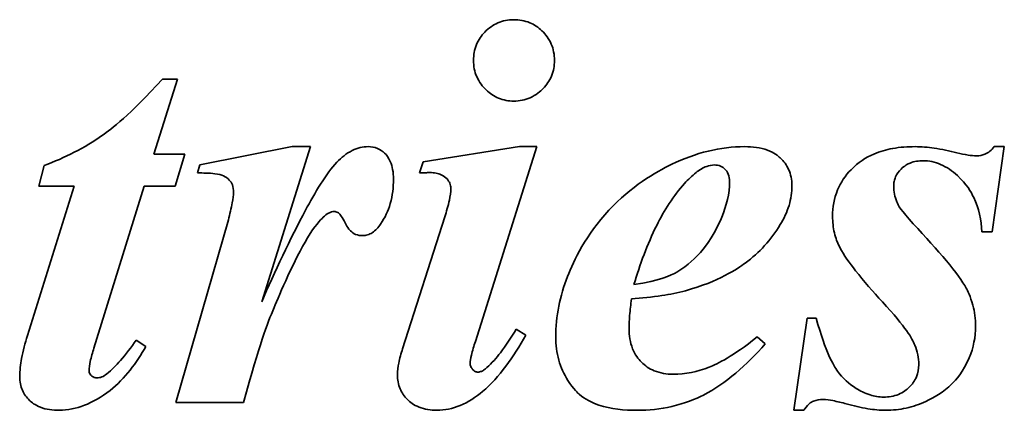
# Model space of a CAD drawing. Header units: millimetres. Extents: x 160 to 680, y 145 to 448.
# Tile 7 of 10: x 467 to 506, y 346 to 362. Entities that reach past the tile are written whole.
import ezdxf

# ---------------------------------------------------------------- set-up
doc = ezdxf.new("R2010")
doc.units = ezdxf.units.MM
doc.header["$LTSCALE"] = 2
doc.layers.add('Krawędzie widoczne(ISO)', color=7, linetype='Continuous', lineweight=35, true_color=0x262659)

msp = doc.modelspace()

# ---------------------------------------------------------------- linework, layer by layer
at = {"layer": 'Krawędzie widoczne(ISO)'}
for p, q in [((472.385, 356.478), (473.329, 359.493)), ((473.329, 359.493), (472.729, 359.493)), ((477.937, 356.784), (474.236, 356.049)), ((476.711, 350.571), (478.672, 356.784)), ((478.672, 356.784), (477.937, 356.784)), ((487.055, 356.784), (483.182, 356.172)), ((485.278, 348.978), (487.741, 356.784)), ((487.741, 356.784), (487.055, 356.784)), ((506.001, 353.365), (506.491, 356.784)), ((506.491, 356.784), (506.086, 356.784)), ((473.623, 356.478), (472.385, 356.478)), ((473.243, 355.204), (473.623, 356.478)), ((483.182, 356.172), (483.035, 355.73)), ((467.986, 356.025), (467.778, 355.204)), ((474.236, 356.049), (474.138, 355.73)), ((469.187, 355.204), (467.312, 349.211)), ((467.778, 355.204), (469.187, 355.204)), ((469.983, 348.708), (471.993, 355.204)), ((471.993, 355.204), (473.243, 355.204)), ((475.376, 353.855), (473.268, 346.527)), ((484.052, 353.966), (482.361, 348.684)), ((505.596, 353.365), (506.001, 353.365)), ((498.586, 349.909), (498.047, 346.221)), ((498.942, 349.909), (498.586, 349.909)), ((487.3, 349.235), (486.92, 349.468)), ((496.907, 348.88), (496.577, 349.162)), ((472.067, 348.782), (471.675, 349.027)), ((473.268, 346.527), (475.976, 346.527)), ((498.047, 346.221), (498.452, 346.221))]:
    msp.add_line(p, q, dxfattribs=at)
for points, knots in [([(486.822, 361.87), (486.709, 361.87), (486.597, 361.86), (486.38, 361.817), (486.278, 361.785), (485.99, 361.661), (485.818, 361.54), (485.517, 361.227), (485.403, 361.061), (485.241, 360.671), (485.204, 360.459), (485.204, 360.24)], [-0.2705875, -0.2705875, -0.2705875, -0.2705875, -0.2324986, -0.2324986, -0.1959224, -0.1959224, -0.1266498, -0.1266498, -0.0655334, -0.0655334, 0, 0, 0, 0]), ([(488.452, 360.24), (488.452, 360.354), (488.441, 360.467), (488.398, 360.686), (488.366, 360.79), (488.232, 361.101), (488.1, 361.277), (487.805, 361.562), (487.642, 361.673), (487.254, 361.834), (487.041, 361.87), (486.822, 361.87)], [-0.2497224, -0.2497224, -0.2497224, -0.2497224, -0.2185665, -0.2185665, -0.1886081, -0.1886081, -0.125867, -0.125867, -0.0657507, -0.0657507, 0, 0, 0, 0]), ([(485.204, 360.24), (485.204, 360.126), (485.214, 360.013), (485.258, 359.793), (485.291, 359.689), (485.432, 359.366), (485.573, 359.192), (485.859, 358.918), (486.023, 358.806), (486.405, 358.647), (486.61, 358.61), (486.822, 358.61)], [-0.2362142, -0.2362142, -0.2362142, -0.2362142, -0.2087291, -0.2087291, -0.182273, -0.182273, -0.123905, -0.123905, -0.0635215, -0.0635215, 0, 0, 0, 0]), ([(486.822, 358.61), (486.935, 358.61), (487.048, 358.621), (487.266, 358.664), (487.37, 358.696), (487.718, 358.848), (487.892, 359.002), (488.141, 359.262), (488.254, 359.427), (488.415, 359.814), (488.452, 360.024), (488.452, 360.24)], [-0.2116776, -0.2116776, -0.2116776, -0.2116776, -0.1918862, -0.1918862, -0.1728365, -0.1728365, -0.1256208, -0.1256208, -0.064899, -0.064899, 0, 0, 0, 0]), ([(472.729, 359.493), (471.415, 358.042), (470.673, 357.482), (469.609, 356.733), (468.805, 356.337), (467.986, 356.025)], [-0.3903069, -0.3903069, -0.3903069, -0.3903069, -0.2631193, -0.2631193, 0, 0, 0, 0]), ([(480.976, 356.784), (480.867, 356.784), (480.76, 356.771), (480.545, 356.718), (480.44, 356.679), (480.109, 356.513), (479.904, 356.345), (479.726, 356.159)], [-0.143511, -0.143511, -0.143511, -0.143511, -0.1109006, -0.1109006, -0.0771003, -0.0771003, 0, 0, 0, 0]), ([(481.993, 355.485), (481.993, 355.613), (481.984, 355.743), (481.943, 355.979), (481.913, 356.088), (481.798, 356.351), (481.712, 356.454), (481.557, 356.606), (481.463, 356.669), (481.235, 356.763), (481.107, 356.784), (480.976, 356.784)], [-0.1455186, -0.1455186, -0.1455186, -0.1455186, -0.12344, -0.12344, -0.1042322, -0.1042322, -0.073926, -0.073926, -0.0392503, -0.0392503, 0, 0, 0, 0]), ([(496.086, 356.784), (495.592, 356.784), (495.104, 356.724), (494.116, 356.486), (493.628, 356.305), (492.483, 355.754), (491.518, 355.186), (489.713, 353.249), (489.224, 352.222), (488.67, 350.799), (488.501, 349.988), (488.501, 349.15)], [-0.9215695, -0.9215695, -0.9215695, -0.9215695, -0.7916345, -0.7916345, -0.6548709, -0.6548709, -0.458007, -0.458007, -0.2515994, -0.2515994, 0, 0, 0, 0]), ([(497.974, 355.228), (497.974, 355.341), (497.964, 355.454), (497.919, 355.67), (497.887, 355.772), (497.762, 356.049), (497.646, 356.203), (497.423, 356.411), (497.267, 356.543), (496.709, 356.749), (496.391, 356.784), (496.086, 356.784)], [-0.5134846, -0.5134846, -0.5134846, -0.5134846, -0.4224433, -0.4224433, -0.3360336, -0.3360336, -0.1782002, -0.1782002, -0.0913172, -0.0913172, 0, 0, 0, 0]), ([(502.912, 356.784), (502.614, 356.784), (502.312, 356.763), (501.756, 356.663), (501.499, 356.591), (500.934, 356.349), (500.627, 356.153), (500.114, 355.624), (499.93, 355.355), (499.664, 354.712), (499.604, 354.355), (499.604, 353.99)], [-0.5280186, -0.5280186, -0.5280186, -0.5280186, -0.4236021, -0.4236021, -0.3306328, -0.3306328, -0.2087673, -0.2087673, -0.109544, -0.109544, 0, 0, 0, 0]), ([(504.591, 356.539), (504.292, 356.613), (503.98, 356.679), (503.426, 356.76), (503.165, 356.784), (502.912, 356.784)], [-0.1683019, -0.1683019, -0.1683019, -0.1683019, -0.0756802, -0.0756802, 0, 0, 0, 0]), ([(506.086, 356.784), (506.036, 356.716), (505.979, 356.653), (505.853, 356.55), (505.786, 356.509), (505.61, 356.436), (505.5, 356.417), (505.388, 356.417)], [-0.08274163, -0.08274163, -0.08274163, -0.08274163, -0.0573424, -0.0573424, -0.03369826, -0.03369826, 0, 0, 0, 0]), ([(479.726, 356.159), (479.306, 355.724), (478.829, 354.906), (477.863, 353.117), (477.224, 351.73), (476.711, 350.571)], [-0.6048118, -0.6048118, -0.6048118, -0.6048118, -0.3801535, -0.3801535, 0, 0, 0, 0]), ([(502.055, 355.204), (502.055, 355.267), (502.06, 355.331), (502.085, 355.454), (502.103, 355.513), (502.179, 355.69), (502.256, 355.794), (502.48, 356.015), (502.612, 356.086), (502.877, 356.194), (503.053, 356.221), (503.231, 356.221)], [-0.1314403, -0.1314403, -0.1314403, -0.1314403, -0.1201306, -0.1201306, -0.1091286, -0.1091286, -0.0860748, -0.0860748, -0.0532985, -0.0532985, 0, 0, 0, 0]), ([(503.231, 356.221), (503.352, 356.221), (503.471, 356.208), (503.709, 356.158), (503.825, 356.12), (504.186, 355.964), (504.409, 355.807), (504.975, 355.29), (505.162, 354.962), (505.469, 354.316), (505.565, 353.841), (505.596, 353.365)], [-0.2880912, -0.2880912, -0.2880912, -0.2880912, -0.2707737, -0.2707737, -0.2531532, -0.2531532, -0.214338, -0.214338, -0.1429956, -0.1429956, 0, 0, 0, 0]), ([(505.388, 356.417), (505.275, 356.417), (505.153, 356.43), (504.893, 356.47), (504.737, 356.504), (504.591, 356.539)], [-0.07875493, -0.07875493, -0.07875493, -0.07875493, -0.04507721, -0.04507721, 0, 0, 0, 0]), ([(493.672, 355.314), (493.81, 355.467), (493.965, 355.62), (494.258, 355.845), (494.403, 355.936), (494.654, 356.027), (494.757, 356.049), (494.861, 356.049)], [-0.1423145, -0.1423145, -0.1423145, -0.1423145, -0.0802018, -0.0802018, -0.0313053, -0.0313053, 0, 0, 0, 0]), ([(494.861, 356.049), (494.948, 356.049), (495.034, 356.035), (495.184, 355.972), (495.245, 355.929), (495.334, 355.839), (495.385, 355.779), (495.46, 355.59), (495.474, 355.488), (495.474, 355.387)], [-0.1599374, -0.1599374, -0.1599374, -0.1599374, -0.106922, -0.106922, -0.0608274, -0.0608274, -0.0303321, -0.0303321, 0, 0, 0, 0]), ([(474.138, 355.73), (474.348, 355.73), (474.619, 355.725), (474.985, 355.684), (475.082, 355.659), (475.267, 355.572), (475.345, 355.518), (475.469, 355.388), (475.507, 355.328), (475.571, 355.158), (475.584, 355.05), (475.584, 354.946)], [-0.1527813, -0.1527813, -0.1527813, -0.1527813, -0.1115019, -0.1115019, -0.0814915, -0.0814915, -0.0542946, -0.0542946, -0.0312421, -0.0312421, 0, 0, 0, 0]), ([(481.479, 353.684), (481.654, 353.934), (481.781, 354.208), (481.956, 354.821), (481.993, 355.153), (481.993, 355.485)], [-0.1912572, -0.1912572, -0.1912572, -0.1912572, -0.0996119, -0.0996119, 0, 0, 0, 0]), ([(483.035, 355.73), (483.111, 355.734), (483.188, 355.737), (483.331, 355.742), (483.398, 355.743), (483.464, 355.743)], [-0.04264968, -0.04264968, -0.04264968, -0.04264968, -0.01977243, -0.01977243, 0, 0, 0, 0]), ([(483.464, 355.743), (483.545, 355.743), (483.626, 355.737), (483.776, 355.709), (483.844, 355.688), (484.016, 355.61), (484.088, 355.548), (484.191, 355.438), (484.231, 355.38), (484.284, 355.251), (484.297, 355.186), (484.297, 355.118)], [-0.09651136, -0.09651136, -0.09651136, -0.09651136, -0.08008407, -0.08008407, -0.06556902, -0.06556902, -0.04166378, -0.04166378, -0.02042714, -0.02042714, 0, 0, 0, 0]), ([(495.474, 355.387), (495.474, 354.897), (495.349, 354.414), (495.029, 353.642), (494.758, 353.061), (494.142, 352.364), (493.803, 352.012), (493.118, 351.618), (492.676, 351.413), (491.638, 351.257)], [-4.658826, -4.658826, -4.658826, -4.658826, -2.439268, -2.439268, -0.873718, -0.873718, -0.31479, -0.31479, 0, 0, 0, 0]), ([(484.297, 355.118), (484.297, 354.973), (484.271, 354.803), (484.189, 354.419), (484.12, 354.181), (484.052, 353.966)], [-0.1174349, -0.1174349, -0.1174349, -0.1174349, -0.067618, -0.067618, 0, 0, 0, 0]), ([(491.638, 351.257), (491.877, 352.058), (492.176, 352.878), (492.852, 354.226), (493.22, 354.817), (493.672, 355.314)], [-0.4528013, -0.4528013, -0.4528013, -0.4528013, -0.2015384, -0.2015384, 0, 0, 0, 0]), ([(497.508, 353.659), (497.656, 353.902), (497.776, 354.159), (497.934, 354.691), (497.974, 354.957), (497.974, 355.228)], [-0.1666171, -0.1666171, -0.1666171, -0.1666171, -0.0813452, -0.0813452, 0, 0, 0, 0]), ([(502.839, 353.696), (502.35, 354.209), (502.23, 354.452), (502.094, 354.777), (502.055, 354.986), (502.055, 355.204)], [-0.1056469, -0.1056469, -0.1056469, -0.1056469, -0.0651346, -0.0651346, 0, 0, 0, 0]), ([(475.584, 354.946), (475.584, 354.843), (475.561, 354.691), (475.49, 354.321), (475.43, 354.069), (475.376, 353.855)], [-0.112283, -0.112283, -0.112283, -0.112283, -0.0659778, -0.0659778, 0, 0, 0, 0]), ([(479.395, 354.125), (479.432, 354.144), (479.472, 354.16), (479.545, 354.18), (479.581, 354.186), (479.616, 354.186)], [-0.02300102, -0.02300102, -0.02300102, -0.02300102, -0.01054711, -0.01054711, 0, 0, 0, 0]), ([(479.616, 354.186), (479.64, 354.186), (479.664, 354.183), (479.712, 354.169), (479.735, 354.159), (479.775, 354.136), (479.797, 354.121), (479.876, 354.05), (479.975, 353.89), (480.129, 353.596), (480.181, 353.496), (480.333, 353.348), (480.401, 353.302), (480.567, 353.233), (480.66, 353.218), (480.756, 353.218)], [-0.4283524, -0.4283524, -0.4283524, -0.4283524, -0.3726332, -0.3726332, -0.3141802, -0.3141802, -0.2677275, -0.2677275, -0.0924054, -0.0924054, -0.0536833, -0.0536833, -0.0285995, -0.0285995, 0, 0, 0, 0]), ([(475.976, 346.527), (476.648, 348.923), (476.916, 349.643), (477.424, 350.859), (478.031, 352.277), (478.844, 353.622), (479.061, 353.843), (479.247, 354.023), (479.322, 354.085), (479.395, 354.125)], [-0.2408427, -0.2408427, -0.2408427, -0.2408427, -0.1423866, -0.1423866, -0.0683953, -0.0683953, -0.0251893, -0.0251893, 0, 0, 0, 0]), ([(499.604, 353.99), (499.604, 353.767), (499.626, 353.546), (499.725, 353.123), (499.798, 352.927), (499.898, 352.74)], [-0.1302216, -0.1302216, -0.1302216, -0.1302216, -0.0633391, -0.0633391, 0, 0, 0, 0]), ([(480.756, 353.218), (480.823, 353.218), (480.888, 353.228), (481.018, 353.267), (481.08, 353.297), (481.275, 353.422), (481.387, 353.55), (481.479, 353.684)], [-0.08928549, -0.08928549, -0.08928549, -0.08928549, -0.06920544, -0.06920544, -0.04851884, -0.04851884, 0, 0, 0, 0]), ([(493.709, 351.012), (495.026, 351.372), (495.803, 351.906), (496.671, 352.534), (497.137, 353.054), (497.508, 353.659)], [-0.3214661, -0.3214661, -0.3214661, -0.3214661, -0.2129951, -0.2129951, 0, 0, 0, 0]), ([(505.339, 349.591), (505.339, 349.877), (505.304, 350.158), (505.136, 350.787), (505.007, 351.03), (504.68, 351.653), (503.829, 352.636), (502.839, 353.696)], [-0.5496379, -0.5496379, -0.5496379, -0.5496379, -0.4993635, -0.4993635, -0.435213, -0.435213, 0, 0, 0, 0]), ([(499.898, 352.74), (500.053, 352.444), (500.287, 352.116), (500.853, 351.395), (501.241, 350.958), (501.601, 350.571)], [-0.2743039, -0.2743039, -0.2743039, -0.2743039, -0.158668, -0.158668, 0, 0, 0, 0]), ([(491.442, 349.493), (491.442, 349.666), (491.452, 349.85), (491.484, 350.24), (491.511, 350.465), (491.54, 350.681)], [-0.1174417, -0.1174417, -0.1174417, -0.1174417, -0.065431, -0.065431, 0, 0, 0, 0]), ([(491.54, 350.681), (491.942, 350.714), (492.363, 350.758), (493.074, 350.867), (493.405, 350.929), (493.709, 351.012)], [-0.2161731, -0.2161731, -0.2161731, -0.2161731, -0.0946575, -0.0946575, 0, 0, 0, 0]), ([(501.601, 350.571), (502.564, 349.521), (502.792, 349.108), (503.005, 348.581), (503.059, 348.319), (503.059, 348.047)], [-0.1706382, -0.1706382, -0.1706382, -0.1706382, -0.0816881, -0.0816881, 0, 0, 0, 0]), ([(501.65, 346.748), (501.467, 346.748), (501.287, 346.78), (500.895, 346.905), (500.7, 347.006), (500.256, 347.277), (500.009, 347.505), (499.625, 348.035), (499.348, 348.512), (498.942, 349.909)], [-1.363936, -1.363936, -1.363936, -1.363936, -1.164611, -1.164611, -0.916809, -0.916809, -0.436536, -0.436536, 0, 0, 0, 0]), ([(486.92, 349.468), (486.727, 349.155), (486.507, 348.82), (486.128, 348.327), (485.938, 348.102), (485.743, 347.936)], [-0.1878183, -0.1878183, -0.1878183, -0.1878183, -0.0765433, -0.0765433, 0, 0, 0, 0]), ([(493.206, 347.667), (492.946, 347.667), (492.688, 347.706), (492.253, 347.888), (492.081, 348.005), (491.817, 348.273), (491.683, 348.443), (491.481, 348.944), (491.442, 349.219), (491.442, 349.493)], [-0.3901597, -0.3901597, -0.3901597, -0.3901597, -0.2643134, -0.2643134, -0.1618634, -0.1618634, -0.0822611, -0.0822611, 0, 0, 0, 0]), ([(501.736, 346.221), (502.012, 346.221), (502.285, 346.25), (502.828, 346.371), (503.091, 346.461), (503.658, 346.723), (504.049, 346.946), (504.53, 347.422), (504.85, 347.761), (505.254, 348.729), (505.339, 349.151), (505.339, 349.591)], [-1.565034, -1.565034, -1.565034, -1.565034, -1.181596, -1.181596, -0.793056, -0.793056, -0.314645, -0.314645, -0.131837, -0.131837, 0, 0, 0, 0]), ([(467.312, 349.211), (467.222, 348.915), (467.139, 348.602), (467.038, 348.062), (467.006, 347.809), (467.006, 347.569)], [-0.1649419, -0.1649419, -0.1649419, -0.1649419, -0.0719967, -0.0719967, 0, 0, 0, 0]), ([(483.733, 346.221), (484.056, 346.221), (484.366, 346.287), (484.994, 346.545), (485.296, 346.744), (486.239, 347.541), (486.815, 348.366), (487.3, 349.235)], [-0.5295718, -0.5295718, -0.5295718, -0.5295718, -0.4199733, -0.4199733, -0.2986026, -0.2986026, 0, 0, 0, 0]), ([(488.501, 349.15), (488.501, 348.839), (488.539, 348.532), (488.704, 347.942), (488.827, 347.669), (489.209, 347.066), (489.413, 346.889), (489.679, 346.663), (489.95, 346.526), (490.716, 346.27), (491.257, 346.221), (491.76, 346.221)], [-0.2766228, -0.2766228, -0.2766228, -0.2766228, -0.2659612, -0.2659612, -0.2555828, -0.2555828, -0.2414743, -0.2414743, -0.1511174, -0.1511174, 0, 0, 0, 0]), ([(496.577, 349.162), (495.602, 348.373), (494.999, 348.086), (494.186, 347.767), (493.705, 347.667), (493.206, 347.667)], [-0.2621574, -0.2621574, -0.2621574, -0.2621574, -0.149412, -0.149412, 0, 0, 0, 0]), ([(468.586, 346.221), (468.935, 346.221), (469.273, 346.293), (469.926, 346.547), (470.292, 346.748), (471.22, 347.486), (471.693, 348.13), (472.067, 348.782)], [-0.4836352, -0.4836352, -0.4836352, -0.4836352, -0.354962, -0.354962, -0.2253843, -0.2253843, 0, 0, 0, 0]), ([(469.787, 347.789), (469.787, 347.915), (469.81, 348.056), (469.874, 348.353), (469.928, 348.539), (469.983, 348.708)], [-0.09088489, -0.09088489, -0.09088489, -0.09088489, -0.05350548, -0.05350548, 0, 0, 0, 0]), ([(471.675, 349.027), (471.481, 348.752), (471.265, 348.466), (470.882, 348.027), (470.693, 347.831), (470.498, 347.679)], [-0.1752937, -0.1752937, -0.1752937, -0.1752937, -0.0739701, -0.0739701, 0, 0, 0, 0]), ([(482.361, 348.684), (482.299, 348.499), (482.243, 348.303), (482.174, 347.959), (482.153, 347.797), (482.153, 347.642)], [-0.1052742, -0.1052742, -0.1052742, -0.1052742, -0.0465433, -0.0465433, 0, 0, 0, 0]), ([(485.069, 348.108), (485.069, 348.184), (485.09, 348.3), (485.163, 348.604), (485.224, 348.808), (485.278, 348.978)], [-0.09312181, -0.09312181, -0.09312181, -0.09312181, -0.05341871, -0.05341871, 0, 0, 0, 0]), ([(491.76, 346.221), (492.231, 346.221), (492.698, 346.268), (493.689, 346.496), (494.111, 346.673), (495.323, 347.289), (496.16, 348.039), (496.907, 348.88)], [-0.5584272, -0.5584272, -0.5584272, -0.5584272, -0.4564097, -0.4564097, -0.3377035, -0.3377035, 0, 0, 0, 0]), ([(485.376, 347.753), (485.358, 347.753), (485.34, 347.755), (485.305, 347.763), (485.288, 347.77), (485.235, 347.797), (485.203, 347.825), (485.146, 347.885), (485.117, 347.924), (485.078, 348.017), (485.069, 348.062), (485.069, 348.108)], [-0.06038754, -0.06038754, -0.06038754, -0.06038754, -0.05345264, -0.05345264, -0.04631015, -0.04631015, -0.03008169, -0.03008169, -0.01390322, -0.01390322, 0, 0, 0, 0]), ([(485.743, 347.936), (485.709, 347.902), (485.671, 347.869), (485.596, 347.817), (485.559, 347.796), (485.473, 347.762), (485.425, 347.753), (485.376, 347.753)], [-0.0422817, -0.0422817, -0.0422817, -0.0422817, -0.02761048, -0.02761048, -0.01481753, -0.01481753, 0, 0, 0, 0]), ([(503.059, 348.047), (503.059, 347.877), (503.03, 347.713), (502.898, 347.4), (502.799, 347.263), (502.585, 347.052), (502.446, 346.939), (502.057, 346.78), (501.855, 346.748), (501.65, 346.748)], [-0.2949623, -0.2949623, -0.2949623, -0.2949623, -0.2108091, -0.2108091, -0.1261067, -0.1261067, -0.0614737, -0.0614737, 0, 0, 0, 0]), ([(467.006, 347.569), (467.006, 347.472), (467.014, 347.376), (467.05, 347.191), (467.077, 347.104), (467.18, 346.867), (467.277, 346.733), (467.478, 346.541), (467.615, 346.428), (468.074, 346.252), (468.334, 346.221), (468.586, 346.221)], [-0.3798708, -0.3798708, -0.3798708, -0.3798708, -0.3167644, -0.3167644, -0.257073, -0.257073, -0.1475198, -0.1475198, -0.0756707, -0.0756707, 0, 0, 0, 0]), ([(470.106, 347.52), (470.078, 347.52), (470.051, 347.523), (469.998, 347.535), (469.973, 347.545), (469.912, 347.577), (469.878, 347.603), (469.833, 347.651), (469.816, 347.675), (469.793, 347.731), (469.787, 347.759), (469.787, 347.789)], [-0.04327161, -0.04327161, -0.04327161, -0.04327161, -0.03603315, -0.03603315, -0.02889637, -0.02889637, -0.0179147, -0.0179147, -0.00897511, -0.00897511, 0, 0, 0, 0]), ([(470.498, 347.679), (470.436, 347.629), (470.368, 347.585), (470.234, 347.533), (470.171, 347.52), (470.106, 347.52)], [-0.04331916, -0.04331916, -0.04331916, -0.04331916, -0.01945276, -0.01945276, 0, 0, 0, 0]), ([(482.153, 347.642), (482.153, 347.449), (482.185, 347.26), (482.329, 346.917), (482.43, 346.773), (482.654, 346.553), (482.802, 346.433), (483.248, 346.255), (483.491, 346.221), (483.733, 346.221)], [-0.3399175, -0.3399175, -0.3399175, -0.3399175, -0.2382273, -0.2382273, -0.1439709, -0.1439709, -0.0726994, -0.0726994, 0, 0, 0, 0]), ([(498.452, 346.221), (498.51, 346.306), (498.579, 346.396), (498.729, 346.538), (498.788, 346.57), (498.955, 346.635), (499.089, 346.65), (499.224, 346.65)], [-0.08091721, -0.08091721, -0.08091721, -0.08091721, -0.06053245, -0.06053245, -0.0403545, -0.0403545, 0, 0, 0, 0]), ([(499.224, 346.65), (499.35, 346.65), (499.493, 346.629), (499.793, 346.574), (499.982, 346.526), (500.155, 346.478)], [-0.09138149, -0.09138149, -0.09138149, -0.09138149, -0.05391001, -0.05391001, 0, 0, 0, 0]), ([(500.155, 346.478), (500.437, 346.401), (500.733, 346.332), (501.255, 346.247), (501.5, 346.221), (501.736, 346.221)], [-0.1587171, -0.1587171, -0.1587171, -0.1587171, -0.0707634, -0.0707634, 0, 0, 0, 0])]:
    msp.add_open_spline(points, degree=3, knots=knots, dxfattribs=at)

doc.saveas('drawing.dxf')
